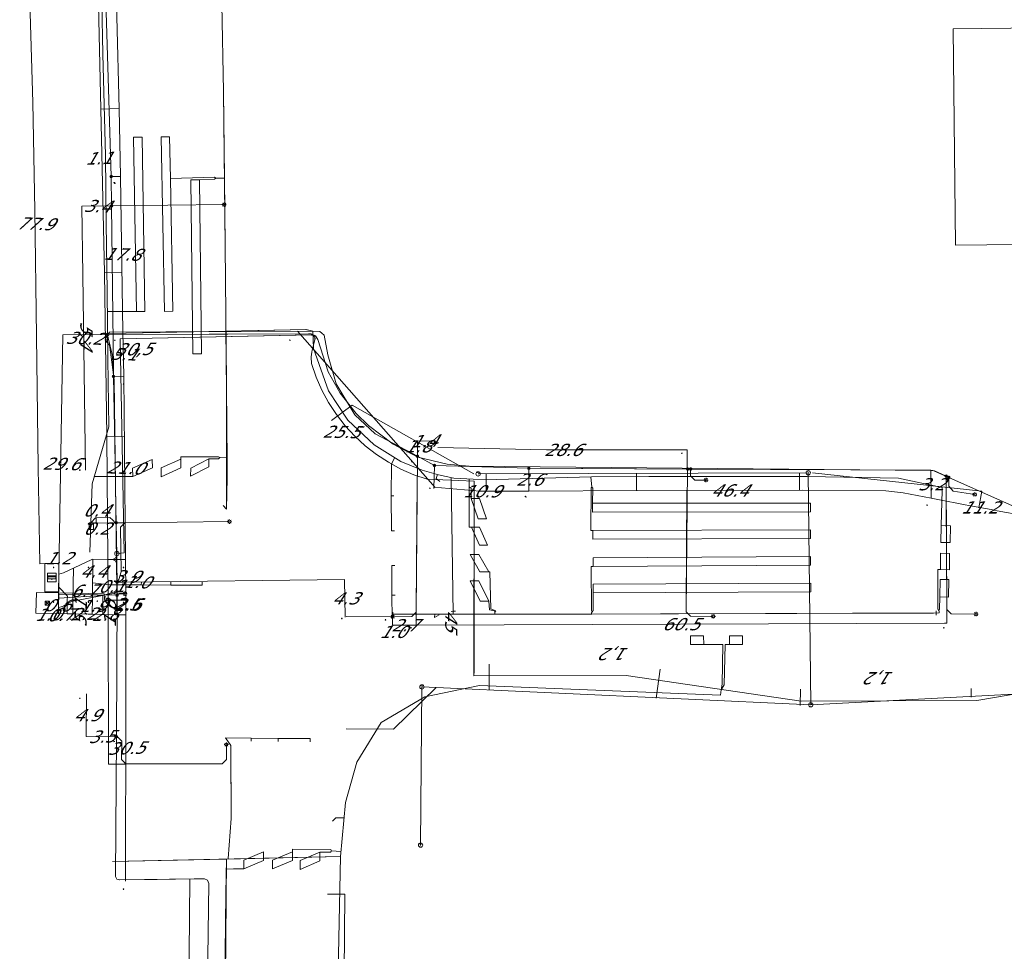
# Model space of a CAD drawing. Header units: metres. Extents: x 124576 to 133557, y 395865 to 402386.
# Tile 177 of 256: x 126364 to 126477, y 400393 to 400500. Entities that reach past the tile are written whole.
import ezdxf
from ezdxf.enums import TextEntityAlignment as Align

# ---------------------------------------------------------------- set-up
doc = ezdxf.new("R2010")
doc.units = ezdxf.units.M
doc.header["$MEASUREMENT"] = 0
for name, color, linetype, lineweight, true_color in [('LG_Datatransport_KPN_BV', 3, 'Continuous', 13, 0x00ff00), ('LG_Laag_Spanning', 7, 'Continuous', 13, 0x960000), ('LG_Laag_Spanning_Enexis_Netbeheer_BV', 7, 'Continuous', 13, 0x960000), ('LG_Laag_Spanning_Gemeente_Tilburg_Ruimtelijke_Uitvoering', 7, 'Continuous', 13, 0x960000), ('LG_Midden_Spanning', 7, 'Continuous', 13, 0xd20000), ('LG_Midden_Spanning_Enexis_Netbeheer_BV', 7, 'Continuous', 13, 0xd20000), ('LG_Riool_Vrij_Verval_Gemeente_Tilburg_Ruimtelijke_Uitvoering', 7, 'Continuous', 13, 0xca00a0)]:
    doc.layers.add(name, color=color, linetype=linetype, lineweight=lineweight, true_color=true_color)
for name, color, linetype, lineweight in [('LG_Datatransport_P_KPN_BV', 7, 'Continuous', 0), ('LG_Laag_Spanning_P_Enexis_Netbeheer_BV', 7, 'Continuous', 0), ('LG_Midden_Spanning_P_Enexis_Netbeheer_BV', 7, 'Continuous', 0), ('LG_overig_P_Gemeente_Tilburg_Ruimtelijke_Uitvoering', 7, 'Continuous', 0), ('LG_Riool_Vrij_Verval_P_Gemeente_Tilburg_Ruimtelijke_Uitvoering', 7, 'Continuous', 0), ('LG_Wees_Gemeente_Tilburg_Ruimtelijke_Uitvoering', 7, 'Continuous', 13), ('MV_Datatransport', 7, 'Continuous', 0), ('MV_Laag_Spanning', 7, 'Continuous', 0), ('MV_Laag_Spanning_lijn', 7, 'Continuous', 0), ('MV_Laag_Spanning_pijl', 7, 'Continuous', 0), ('MV_Midden_Spanning', 7, 'Continuous', 0), ('MV_Midden_Spanning_lijn', 7, 'Continuous', 0), ('MV_Midden_Spanning_pijl', 7, 'Continuous', 0)]:
    doc.layers.add(name, color=color, linetype=linetype, lineweight=lineweight)
doc.styles.add('Klic_Annotatie', font='verdanai.ttf', dxfattribs={"oblique": 20, "height": 1.4})

# ---------------------------------------------------------------- blocks, each defined once
blk = doc.blocks.new('Mof')
at = {"layer": 'LG_Laag_Spanning_P_Enexis_Netbeheer_BV'}
h = blk.add_hatch(color=256, dxfattribs=at)
edge = h.paths.add_edge_path()
edge.add_arc((0, 0), 2, 0, 360)
blk = doc.blocks.new('DeliveryPoint')
at = {"layer": 'LG_Laag_Spanning_P_Enexis_Netbeheer_BV', "flags": 128}
blk.add_lwpolyline([(-3.7, -2.5), (3.8, -2.5), (3.8, 2.5), (-3.7, 2.5), (-3.7, -2.5)], close=True, dxfattribs=at)
blk.add_lwpolyline([(-3.7, 2.5), (-3.7, 2.2), (0, 0), (3.8, 2.2)], dxfattribs=at)
blk = doc.blocks.new('Streetlight')
at = {"layer": 'LG_Laag_Spanning_P_Enexis_Netbeheer_BV'}
for p, q in [((-1.8, 1.8), (-1.1, 1.1)), ((0, 2.5), (0, 1.5)), ((1.8, 1.8), (1.1, 1.1)), ((-1.1, -1.1), (-1.8, -1.8)), ((0, -1.5), (0, -2.5)), ((1.1, -1.1), (1.8, -1.8))]:
    blk.add_line(p, q, dxfattribs=at)
at = {"layer": 'LG_Laag_Spanning_P_Enexis_Netbeheer_BV', "flags": 128}
for points in [[(-2.5, 0), (-1.5, 0)], [(1.5, 0), (2.5, 0)]]:
    blk.add_lwpolyline(points, dxfattribs=at)
at = {"layer": 'LG_Laag_Spanning_P_Enexis_Netbeheer_BV'}
blk.add_circle((0, 0), 1.5, dxfattribs=at)
blk = doc.blocks.new('Verdeelkast')
at = {"layer": 'LG_Laag_Spanning_P_Enexis_Netbeheer_BV'}
for p, q in [((-4, 0.8), (-4, 2.5)), ((-3, 0.8), (-3, 2.5)), ((-2, 0.8), (-2, 2.5)), ((-1, 0.8), (-1, 2.5)), ((0, 0.8), (0, 2.5)), ((1, 0.8), (1, 2.5)), ((2, 0.8), (2, 2.5)), ((3, 0.8), (3, 2.5)), ((4.1, 0.8), (4.1, 2.5)), ((0, -2.5), (0, -1.5))]:
    blk.add_line(p, q, dxfattribs=at)
at = {"layer": 'LG_Laag_Spanning_P_Enexis_Netbeheer_BV', "flags": 128}
for points in [[(-5, -5), (5, -5), (5, 5), (-5, 5), (-5, -5)], [(-4.5, -1.5), (4.5, -1.5), (4.5, 0.8), (-4.5, 0.8), (-4.5, -1.5)]]:
    blk.add_lwpolyline(points, close=True, dxfattribs=at)
blk = doc.blocks.new('m_pijl')
at = {"layer": 'MV_Laag_Spanning_pijl'}
blk.add_hatch(color=7, dxfattribs=at).paths.add_polyline_path([(-1, -0.3), (-1, 0), (-1, 0.3), (0, 0)])
at = {"layer": 'MV_Laag_Spanning_pijl', "flags": 128}
blk.add_lwpolyline([(-1, 0), (-1, 0.3), (0, 0), (-1, -0.3), (-1, 0)], close=True, dxfattribs=at)
blk = doc.blocks.new('m_pijl_1')
at = {"layer": 'MV_Midden_Spanning_pijl'}
blk.add_hatch(color=7, dxfattribs=at).paths.add_polyline_path([(-1, -0.3), (-1, 0), (-1, 0.3), (0, 0)])
at = {"layer": 'MV_Midden_Spanning_pijl', "flags": 128}
blk.add_lwpolyline([(-1, 0), (-1, 0.3), (0, 0), (-1, -0.3), (-1, 0)], close=True, dxfattribs=at)
blk = doc.blocks.new('Netstation')
at = {"layer": 'LG_Laag_Spanning_P_Enexis_Netbeheer_BV'}
for p, q in [((-2.5, 2.3), (2.5, -2.3)), ((2.5, 2.3), (-2.5, -2.3))]:
    blk.add_line(p, q, dxfattribs=at)
at = {"layer": 'LG_Laag_Spanning_P_Enexis_Netbeheer_BV', "flags": 128}
blk.add_lwpolyline([(-2.5, -2.3), (2.5, -2.3), (2.5, 2.3), (-2.5, 2.3), (-2.5, -2.3)], close=True, dxfattribs=at)
blk = doc.blocks.new('Netstation_1')
at = {"layer": 'LG_Midden_Spanning_P_Enexis_Netbeheer_BV'}
for p, q in [((-2.5, 2.3), (2.5, -2.3)), ((2.5, 2.3), (-2.5, -2.3))]:
    blk.add_line(p, q, dxfattribs=at)
at = {"layer": 'LG_Midden_Spanning_P_Enexis_Netbeheer_BV', "flags": 128}
blk.add_lwpolyline([(-2.5, -2.3), (2.5, -2.3), (2.5, 2.3), (-2.5, 2.3), (-2.5, -2.3)], close=True, dxfattribs=at)
blk = doc.blocks.new('Onbekend_2')
at = {"layer": 'LG_Riool_Vrij_Verval_P_Gemeente_Tilburg_Ruimtelijke_Uitvoering'}
blk.add_hatch(color=256, dxfattribs=at).paths.add_polyline_path([(-0.3, -1.1, -0.262633), (0.2, 0.2), (0.6, 0.5, 0.379827), (0.7, 1.3), (0.7, 1.3, 0.228508), (0, 1.5), (0, 1.5, 0.459053), (-0.8, 0.8), (-1.3, 0.9, -0.414214), (-0.1, 2, -0.243799), (1.1, 1.5, -0.379827), (0.9, 0.1), (0.5, -0.2, 0.262633), (0.2, -1.1), (-0.2, -1.1)])
blk.add_circle((0, 0), 2.5, dxfattribs=at)
at = {"layer": 'LG_Riool_Vrij_Verval_P_Gemeente_Tilburg_Ruimtelijke_Uitvoering', "extrusion": (0, 0, -1)}
blk.add_solid([(0.3, -2.1), (-0.2, -2.1), (0.3, -1.5), (-0.2, -1.5)], dxfattribs=at)
blk = doc.blocks.new('Onbekend_1')
at = {"layer": 'LG_overig_P_Gemeente_Tilburg_Ruimtelijke_Uitvoering'}
blk.add_hatch(color=256, dxfattribs=at).paths.add_polyline_path([(-0.3, -1.1, -0.262633), (0.2, 0.2), (0.6, 0.5, 0.379827), (0.7, 1.3), (0.7, 1.3, 0.228508), (0, 1.5), (0, 1.5, 0.459053), (-0.8, 0.8), (-1.3, 0.9, -0.414214), (-0.1, 2, -0.243799), (1.1, 1.5, -0.379827), (0.9, 0.1), (0.5, -0.2, 0.262633), (0.2, -1.1), (-0.2, -1.1)])
blk.add_circle((0, 0), 2.5, dxfattribs=at)
at = {"layer": 'LG_overig_P_Gemeente_Tilburg_Ruimtelijke_Uitvoering', "extrusion": (0, 0, -1)}
blk.add_solid([(0.3, -2.1), (-0.2, -2.1), (0.3, -1.5), (-0.2, -1.5)], dxfattribs=at)
blk = doc.blocks.new('Onbekend_3')
at = {"layer": 'LG_Datatransport_P_KPN_BV'}
blk.add_hatch(color=256, dxfattribs=at).paths.add_polyline_path([(-0.3, -1.1, -0.262633), (0.2, 0.2), (0.6, 0.5, 0.379827), (0.7, 1.3), (0.7, 1.3, 0.228508), (0, 1.5), (0, 1.5, 0.459053), (-0.8, 0.8), (-1.3, 0.9, -0.414214), (-0.1, 2, -0.243799), (1.1, 1.5, -0.379827), (0.9, 0.1), (0.5, -0.2, 0.262633), (0.2, -1.1), (-0.2, -1.1)])
blk.add_circle((0, 0), 2.5, dxfattribs=at)
at = {"layer": 'LG_Datatransport_P_KPN_BV', "extrusion": (0, 0, -1)}
blk.add_solid([(0.3, -2.1), (-0.2, -2.1), (0.3, -1.5), (-0.2, -1.5)], dxfattribs=at)

msp = doc.modelspace()

# ---------------------------------------------------------------- linework, layer by layer
at = {"layer": 'LG_Datatransport_KPN_BV'}
for p, q in [((126375.61, 400463.12), (126397.6, 400463.55)), ((126416.13, 400446.8), (126416.14, 400424.8))]:
    msp.add_line(p, q, dxfattribs=at)
at = {"layer": 'LG_Datatransport_KPN_BV', "flags": 128}
msp.add_lwpolyline([(126489.21, 400424.31), (126473.7, 400421.69), (126453.57, 400421.62), (126433.56, 400424.55), (126416.09, 400424.5), (126416.13, 400446.8), (126410.78, 400447.03), (126409.24, 400447.55), (126407.75, 400448.2), (126406.32, 400448.97), (126404.95, 400449.86), (126403.67, 400450.86), (126402.47, 400451.96), (126401.37, 400453.16), (126400.37, 400454.44), (126399.48, 400455.81), (126398.71, 400457.24), (126398.07, 400458.73), (126397.54, 400460.28), (126397.51, 400460.53), (126397.49, 400460.79), (126397.49, 400461.05), (126397.51, 400461.31), (126397.55, 400461.57), (126397.61, 400461.82), (126397.91, 400463.01), (126397.92, 400463.04), (126397.92, 400463.08), (126397.93, 400463.11), (126397.93, 400463.15), (126397.92, 400463.18), (126397.91, 400463.22), (126397.9, 400463.25), (126397.89, 400463.29), (126397.88, 400463.32), (126397.86, 400463.35), (126397.84, 400463.38), (126397.82, 400463.41), (126397.79, 400463.44), (126397.76, 400463.46), (126397.73, 400463.48), (126397.7, 400463.5), (126397.67, 400463.51), (126397.63, 400463.53), (126397.6, 400463.54), (126397.56, 400463.54), (126397.53, 400463.55), (126397.49, 400463.55), (126375.61, 400463.12), (126376.08, 400438.6), (126375.24, 400438.51)], dxfattribs=at)
at = {"layer": 'LG_Laag_Spanning', "flags": 128}
for points in [[(126368.6, 400434.15), (126368.6, 400434.15), (126368.6, 400434.15), (126368.6, 400434.15), (126368.6, 400434.15), (126368.6, 400434.15), (126368.6, 400434.15), (126368.6, 400434.15), (126368.6, 400434.15), (126368.6, 400434.15), (126368.6, 400434.15), (126368.6, 400434.16), (126368.6, 400437.36), (126368.6, 400437.36), (126368.6, 400437.36), (126368.6, 400437.36), (126368.6, 400437.36), (126368.6, 400437.36), (126368.6, 400437.36), (126368.6, 400437.36), (126368.6, 400437.36), (126368.6, 400437.37), (126368.6, 400437.37), (126368.6, 400437.37), (126368.6, 400437.37), (126366.99, 400437.37), (126366.99, 400437.37), (126366.99, 400437.37), (126366.99, 400437.37), (126366.99, 400437.36), (126366.99, 400437.36), (126366.99, 400437.36), (126366.99, 400437.36), (126366.99, 400437.36), (126366.99, 400437.36), (126366.99, 400437.36), (126366.99, 400437.36), (126366.99, 400437.36), (126366.99, 400434.16), (126366.99, 400434.15), (126366.99, 400434.15), (126366.99, 400434.15), (126366.99, 400434.15), (126366.99, 400434.15), (126366.99, 400434.15), (126366.99, 400434.15), (126366.99, 400434.15), (126366.99, 400434.15), (126366.99, 400434.15), (126366.99, 400434.15), (126366.99, 400434.15), (126368.6, 400434.15), (126368.6, 400434.15)], [(126368.54, 400431.64), (126368.54, 400431.64), (126368.54, 400431.64), (126368.54, 400431.64), (126368.54, 400431.64), (126368.54, 400431.64), (126368.54, 400431.64), (126368.54, 400431.64), (126368.54, 400431.64), (126368.54, 400431.64), (126368.54, 400431.65), (126368.54, 400431.65), (126368.56, 400432.35), (126368.58, 400434), (126368.58, 400434), (126368.58, 400434), (126368.58, 400434), (126368.58, 400434), (126368.58, 400434), (126368.58, 400434.01), (126368.58, 400434.01), (126368.58, 400434.01), (126368.58, 400434.01), (126368.58, 400434.01), (126368.58, 400434.01), (126368.57, 400434.01), (126366.03, 400434.06), (126366.03, 400434.06), (126366.02, 400434.06), (126366.02, 400434.06), (126366.02, 400434.06), (126366.02, 400434.06), (126366.02, 400434.06), (126366.02, 400434.06), (126366.02, 400434.06), (126366.02, 400434.06), (126366.02, 400434.06), (126366.02, 400434.06), (126366.02, 400434.05), (126365.97, 400431.7), (126365.97, 400431.7), (126365.97, 400431.7), (126365.97, 400431.7), (126365.97, 400431.7), (126365.97, 400431.7), (126365.97, 400431.7), (126365.97, 400431.7), (126365.97, 400431.69), (126365.98, 400431.69), (126365.98, 400431.69), (126365.98, 400431.69), (126365.98, 400431.69), (126368.53, 400431.64), (126368.54, 400431.64)]]:
    msp.add_lwpolyline(points, dxfattribs=at)
at = {"layer": 'LG_Laag_Spanning_Enexis_Netbeheer_BV'}
for p, q in [((126374.63, 400478.33), (126387.52, 400478.48)), ((126396.97, 400463.98), (126374.42, 400463.89)), ((126374.85, 400458.8), (126375.04, 400448.94)), ((126375.04, 400448.94), (126375.13, 400443.79)), ((126422.41, 400448.28), (126411.6, 400448.61)), ((126409.63, 400446.87), (126409.51, 400432.12)), ((126440.51, 400445.74), (126440.42, 400432.44)), ((126470.26, 400432.6), (126470.2, 400444.53)), ((126375.24, 400437.33), (126375.23, 400438.34)), ((126376.12, 400414.45), (126385.42, 400414.43)), ((126384.09, 400401.25), (126375.58, 400401.14))]:
    msp.add_line(p, q, dxfattribs=at)
at = {"layer": 'LG_Laag_Spanning_Enexis_Netbeheer_BV', "flags": 128}
for points in [[(126367.76, 400640.58), (126367.28, 400640.55), (126366.63, 400639.81), (126367.65, 400625.21), (126369.79, 400594.47), (126369.88, 400593.08), (126370.12, 400588.57), (126370.22, 400586.79), (126371.49, 400563.41), (126371.56, 400562.01), (126371.98, 400551.36), (126372.52, 400537.78), (126372.58, 400536.38), (126373.36, 400517.57), (126373.45, 400515.52), (126373.81, 400506.98), (126373.86, 400505.58), (126374.59, 400481.7)], [(126374.59, 400481.7), (126373.86, 400505.58), (126373.81, 400506.98), (126373.45, 400515.52), (126373.36, 400517.57), (126372.58, 400536.38), (126372.52, 400537.78), (126371.98, 400551.36), (126371.56, 400562.01)], [(126374.59, 400481.7), (126373.86, 400505.58), (126373.81, 400506.98), (126373.45, 400515.52), (126373.36, 400517.57), (126372.58, 400536.38), (126372.52, 400537.78), (126371.98, 400551.36), (126371.56, 400562.01)], [(126374.59, 400481.7), (126374.63, 400478.33), (126374.85, 400459.6), (126374.85, 400459.15), (126374.85, 400458.8), (126375.04, 400448.94), (126375.13, 400443.79), (126375.16, 400442.04), (126375.23, 400438.34), (126375.24, 400437.33), (126375.26, 400435.23), (126375.26, 400434.43), (126375.15, 400434.11), (126374.85, 400433.94), (126373.82, 400433.74), (126370.21, 400433.07), (126370.04, 400433.02), (126369.88, 400432.95), (126369.55, 400432.75)], [(126374.59, 400481.7), (126374.63, 400478.33), (126374.85, 400459.6), (126374.85, 400459.15), (126374.85, 400458.8)], [(126374.59, 400481.7), (126374.63, 400478.33), (126374.85, 400459.6)], [(126422.41, 400448.28), (126411.6, 400448.61), (126409.65, 400449.66), (126404.8, 400452.24), (126402.5, 400454.39), (126400.35, 400457.94), (126399.39, 400461.26), (126398.96, 400463.54), (126398.72, 400463.75), (126398.48, 400463.95), (126396.97, 400463.98), (126374.42, 400463.89), (126374.38, 400463.89), (126374.27, 400463.72), (126374.15, 400463.56), (126374.26, 400463.24), (126374.69, 400461.3), (126374.8, 400460.05), (126374.85, 400459.6), (126374.85, 400459.15), (126374.85, 400458.8), (126375.04, 400448.94), (126375.13, 400443.79), (126375.16, 400442.04), (126375.23, 400438.34), (126375.24, 400437.33), (126375.26, 400435.23), (126375.26, 400434.43), (126375.15, 400434.11), (126374.85, 400433.94), (126373.82, 400433.74), (126370.21, 400433.07), (126370.04, 400433.02), (126369.88, 400432.95), (126369.55, 400432.75), (126369.17, 400432.52), (126369.03, 400432.45), (126368.87, 400432.4), (126368.71, 400432.37), (126368.55, 400432.35)], [(126411.6, 400448.61), (126409.65, 400449.66), (126404.8, 400452.24), (126402.5, 400454.39), (126400.35, 400457.94), (126399.39, 400461.26), (126398.96, 400463.54), (126398.72, 400463.75), (126398.48, 400463.95), (126396.97, 400463.98), (126374.42, 400463.89), (126374.38, 400463.89), (126374.27, 400463.72), (126374.15, 400463.56), (126374.26, 400463.24), (126374.69, 400461.3), (126374.8, 400460.05), (126374.85, 400459.6), (126374.85, 400459.15), (126374.85, 400458.8)], [(126374.42, 400463.89), (126374.38, 400463.89), (126374.27, 400463.72), (126374.15, 400463.56), (126374.26, 400463.24), (126374.69, 400461.3), (126374.8, 400460.05), (126374.85, 400459.6)], [(126374.42, 400463.89), (126387.2, 400463.94), (126396.97, 400463.98)], [(126374.42, 400463.89), (126387.2, 400463.94), (126396.97, 400463.98)], [(126374.42, 400463.89), (126387.2, 400463.94), (126396.97, 400463.98)], [(126411.6, 400448.61), (126409.65, 400449.66), (126404.8, 400452.24), (126402.5, 400454.39), (126400.35, 400457.94), (126399.39, 400461.26), (126398.96, 400463.54), (126398.72, 400463.75), (126398.48, 400463.95), (126396.97, 400463.98)], [(126374.85, 400459.6), (126374.85, 400459.15), (126374.85, 400458.8)], [(126368.6, 400436.17), (126369.12, 400436.32), (126372.28, 400437.81), (126372.38, 400437.85), (126372.5, 400437.86), (126374.72, 400437.83), (126375.08, 400437.97), (126375.23, 400438.34), (126375.16, 400442.04), (126375.13, 400443.79), (126375.04, 400448.94), (126374.85, 400458.8)], [(126409.65, 400449.66), (126409.51, 400431.79), (126409.01, 400431.29), (126406.81, 400431.28)], [(126515.7, 400443.37), (126514.25, 400443.36), (126502.51, 400443.27), (126502.05, 400443.27), (126500.94, 400443.26), (126500.83, 400443.24), (126500.73, 400443.22), (126500.1, 400442.92), (126479.51, 400443.21), (126470.49, 400447.24), (126470.19, 400447.38), (126470.12, 400447.41), (126468.85, 400447.98), (126468.64, 400448.02), (126468.44, 400448.06), (126440.93, 400448.2), (126440.58, 400448.2), (126440.53, 400448.2), (126422.41, 400448.28), (126440.93, 400448.2), (126440.58, 400448.2), (126440.53, 400448.2), (126422.41, 400448.28)], [(126479.51, 400443.21), (126470.49, 400447.24), (126470.19, 400447.38), (126470.12, 400447.41), (126468.85, 400447.98), (126468.64, 400448.02), (126468.44, 400448.06), (126440.93, 400448.2), (126440.58, 400448.2), (126440.53, 400448.2), (126422.41, 400448.28)], [(126440.58, 400448.2), (126440.42, 400431.84), (126440.91, 400431.34), (126443.51, 400431.32)], [(126440.93, 400448.2), (126440.93, 400447.4), (126441.43, 400446.91), (126442.69, 400446.94)], [(126470.19, 400447.38), (126470.27, 400432.1), (126470.77, 400431.6), (126473.61, 400431.58)], [(126470.49, 400447.24), (126470.49, 400446.22), (126470.98, 400445.65), (126473.46, 400445.28)], [(126375.13, 400443.79), (126375.16, 400442.04), (126375.23, 400438.34)], [(126375.16, 400442.04), (126375.06, 400442.04), (126374.76, 400442.33), (126374.45, 400442.63), (126372.8, 400442.6), (126372.3, 400442.09), (126372.3, 400441.64)], [(126375.26, 400435.23), (126375.46, 400435.53), (126375.73, 400436.44), (126375.67, 400441.54), (126376.17, 400442.04), (126388.13, 400442.18)], [(126368.6, 400436.17), (126369.12, 400436.32), (126372.28, 400437.81), (126372.38, 400437.85), (126372.5, 400437.86), (126374.72, 400437.83), (126374.75, 400437.83), (126375.1, 400437.68), (126375.24, 400437.33), (126375.26, 400435.23), (126375.26, 400434.43), (126375.26, 400433.74), (126375.26, 400433.6), (126375.18, 400417.54), (126375.1, 400401.54), (126375.23, 400401.24), (126375.53, 400401.14), (126375.58, 400401.14), (126384.09, 400401.25), (126385.26, 400401.25), (126385.61, 400401.1), (126385.75, 400400.74), (126385.53, 400383.85)], [(126368.6, 400436.17), (126369.12, 400436.32), (126372.28, 400437.81), (126372.38, 400437.85), (126372.5, 400437.86), (126374.72, 400437.83)], [(126375.23, 400438.34), (126375.08, 400437.97), (126374.72, 400437.83)], [(126374.72, 400437.83), (126374.75, 400437.83), (126375.1, 400437.68), (126375.24, 400437.33)], [(126375.24, 400437.33), (126375.26, 400435.23), (126375.26, 400434.43)], [(126368.6, 400434.65), (126369.57, 400433.65), (126369.56, 400433.18), (126369.55, 400432.75)], [(126368.6, 400434.65), (126369.57, 400433.65), (126369.56, 400433.18), (126369.55, 400432.75)], [(126375.26, 400434.43), (126375.15, 400434.11), (126374.85, 400433.94), (126373.82, 400433.74), (126370.21, 400433.07), (126370.04, 400433.02), (126369.88, 400432.95), (126369.55, 400432.75)], [(126375.58, 400401.14), (126375.53, 400401.14), (126375.23, 400401.24), (126375.1, 400401.54), (126375.18, 400417.54), (126375.26, 400433.6), (126375.26, 400433.74), (126375.26, 400434.43)], [(126375.26, 400433.74), (126375.59, 400433.91), (126376.16, 400433.91)], [(126369.55, 400432.75), (126369.17, 400432.52), (126369.03, 400432.45), (126368.87, 400432.4), (126368.71, 400432.37), (126368.55, 400432.35)], [(126369.55, 400432.75), (126369.17, 400432.52), (126369.03, 400432.45), (126368.87, 400432.4), (126368.71, 400432.37), (126368.55, 400432.35)], [(126375.18, 400417.54), (126375.3, 400417.54), (126375.8, 400417.03), (126375.78, 400414.93), (126376.28, 400414.43), (126387.28, 400414.43), (126387.78, 400414.93), (126387.78, 400416.63)], [(126375.58, 400401.14), (126379.84, 400401.2), (126384.09, 400401.25)], [(126375.58, 400401.14), (126379.84, 400401.2), (126384.09, 400401.25)], [(126382, 400271.94), (126382.41, 400278.92), (126382.85, 400287.4), (126383.77, 400304.74), (126383.86, 400315.19), (126383.96, 400317.77), (126384.54, 400332.12), (126384.97, 400349.86), (126385.2, 400359.42), (126385.53, 400383.85), (126385.75, 400400.74), (126385.61, 400401.1), (126385.26, 400401.25), (126384.09, 400401.25)]]:
    msp.add_lwpolyline(points, dxfattribs=at)
at = {"layer": 'LG_Laag_Spanning_Gemeente_Tilburg_Ruimtelijke_Uitvoering'}
for p, q in [((126386.56, 400481.51), (126386.41, 400481.63)), ((126386.41, 400481.39), (126386.56, 400481.51)), ((126386.56, 400481.51), (126387.55, 400481.49)), ((126375.57, 400466.25), (126374.15, 400466.23)), ((126387.79, 400458.12), (126387.8, 400443.61)), ((126387.04, 400449.5), (126387.84, 400449.56)), ((126407.06, 400449.5), (126406.67, 400448.81)), ((126375.72, 400447.33), (126372.66, 400447.35)), ((126413.74, 400431.59), (126413.51, 400447.21)), ((126413.51, 400447.21), (126413.74, 400431.59)), ((126415.59, 400447.06), (126415.59, 400446.14)), ((126429.63, 400446.12), (126429.51, 400447.29)), ((126415.59, 400446.14), (126415.79, 400445.99)), ((126415.59, 400446.14), (126415.59, 400445.99)), ((126429.53, 400446.03), (126429.63, 400446.12)), ((126429.63, 400446.12), (126429.74, 400446.02)), ((126387.81, 400443.6), (126387.42, 400444.01)), ((126374.42, 400434.93), (126372.46, 400435.17)), ((126469.32, 400432), (126469.23, 400432.15)), ((126469.42, 400432.14), (126469.32, 400432)), ((126406.75, 400431.09), (126406.84, 400431.57)), ((126406.84, 400431.82), (126406.84, 400431.57)), ((126406.84, 400431.57), (126406.84, 400431.32)), ((126413.51, 400431.89), (126413.76, 400431.9)), ((126413.76, 400431.9), (126414.01, 400431.9)), ((126418.43, 400431.95), (126418.53, 400431.82)), ((126418.53, 400431.82), (126418.61, 400431.95)), ((126418.53, 400431.82), (126418.53, 400431.6)), ((126429.58, 400431.74), (126429.57, 400431.57)), ((126429.67, 400431.86), (126429.77, 400432)), ((126469.03, 400431.96), (126469.03, 400431.71)), ((126469.03, 400431.71), (126469.03, 400431.46)), ((126469.38, 400431.96), (126469.32, 400432)), ((126440.91, 400428.09), (126440.91, 400429.1)), ((126442.41, 400429.09), (126440.91, 400429.1)), ((126442.44, 400428.09), (126442.41, 400429.09)), ((126446.88, 400429.11), (126445.38, 400429.1)), ((126445.38, 400428.09), (126445.38, 400429.1)), ((126446.87, 400428.09), (126446.88, 400429.11)), ((126442.44, 400428.09), (126440.91, 400428.09)), ((126446.87, 400428.09), (126445.38, 400428.09)), ((126444.77, 400423.47), (126444.44, 400422.92)), ((126387.66, 400417.4), (126388.3, 400416.55)), ((126401.26, 400408.24), (126400.31, 400408.26)), ((126399.81, 400404.48), (126400.9, 400404.38)), ((126400.85, 400403.84), (126374.72, 400403.23)), ((126387.74, 400402.38), (126388.61, 400402.41))]:
    msp.add_line(p, q, dxfattribs=at)
at = {"layer": 'LG_Laag_Spanning_Gemeente_Tilburg_Ruimtelijke_Uitvoering', "flags": 128}
for points in [[(126372.16, 400438.69), (126372.41, 400446.49), (126374.33, 400453.04), (126374.22, 400460.8), (126374.12, 400468.56), (126374.02, 400476.32), (126373.92, 400484.07), (126373.65, 400495.74), (126373.39, 400507.41), (126373.34, 400515.8), (126372.98, 400523.76), (126372.26, 400539.68), (126371.89, 400547.64), (126371.61, 400555.79), (126371.34, 400563.95)], [(126385.94, 400501.39), (126387.26, 400501.44), (126387.44, 400491.44), (126387.55, 400481.58), (126387.71, 400465.92), (126387.72, 400464.23), (126387.82, 400453.66), (126387.85, 400448.69), (126387.88, 400447.17), (126387.81, 400443.6)], [(126387.26, 400501.44), (126387.44, 400491.44), (126387.63, 400473.75), (126387.79, 400458.12)], [(126386.41, 400481.63), (126381.37, 400481.48), (126381.28, 400486.26), (126380.33, 400486.24), (126380.71, 400466.24), (126381.65, 400466.26), (126381.37, 400481.48)], [(126375.49, 400466.25), (126377.48, 400466.25), (126377.16, 400486.2), (126378.12, 400486.19), (126378.44, 400466.25), (126377.48, 400466.25)], [(126386.41, 400481.39), (126384.69, 400481.31), (126384.91, 400461.39), (126383.92, 400461.38), (126383.69, 400481.3), (126384.69, 400481.31)], [(126374.34, 400463.71), (126387.96, 400463.99), (126396.93, 400464.16)], [(126374.34, 400463.71), (126387.69, 400464), (126396.93, 400464.16)], [(126469.72, 400445.71), (126469.73, 400446.09), (126464.73, 400447.16), (126454.28, 400447.34), (126436.15, 400447.35), (126429.57, 400447.29), (126418.71, 400446.98), (126416.05, 400447.04), (126413.82, 400447.14), (126412.05, 400447.54), (126410.19, 400448.07), (126407.76, 400449.06), (126404.71, 400450.96), (126401.67, 400453.8), (126399.47, 400457.14), (126397.76, 400462.02), (126397.68, 400464), (126396.89, 400464.17)], [(126469.72, 400445.75), (126469.73, 400446.09), (126464.73, 400447.16), (126454.28, 400447.34), (126436.15, 400447.35), (126429.57, 400447.29), (126418.71, 400446.98), (126416.05, 400447.04), (126413.82, 400447.14), (126412.05, 400447.54), (126410.19, 400448.07), (126407.76, 400449.06), (126404.71, 400450.96), (126401.67, 400453.8), (126399.47, 400457.14), (126397.76, 400462.02), (126397.68, 400464), (126396.93, 400464.16)], [(126375.72, 400447.33), (126377.05, 400447.33), (126377.02, 400448.3), (126379.28, 400449.29), (126379.32, 400448.32), (126377.05, 400447.33)], [(126386.89, 400449.58), (126382.56, 400449.58), (126382.56, 400449.33), (126380.3, 400448.32), (126380.3, 400447.32), (126382.55, 400448.33), (126382.56, 400449.33)], [(126386.89, 400449.38), (126385.77, 400449.36), (126385.77, 400448.43), (126383.68, 400447.38), (126383.69, 400448.29), (126385.77, 400449.36)], [(126386.89, 400449.38), (126387.04, 400449.5), (126386.89, 400449.58)], [(126406.67, 400448.81), (126406.66, 400445.14), (126406.96, 400445.14)], [(126412.22, 400446.75), (126411.81, 400447.13), (126411.93, 400447.57)], [(126415.59, 400445.99), (126415.58, 400441.52), (126415.84, 400441.52), (126416.75, 400439.47), (126417.66, 400439.47), (126416.75, 400441.52), (126415.84, 400441.52)], [(126415.79, 400445.99), (126415.8, 400444.81), (126416.74, 400444.81), (126417.56, 400442.51), (126416.62, 400442.51), (126415.8, 400444.81)], [(126429.53, 400446.03), (126429.5, 400441.17), (126429.72, 400441.17), (126429.72, 400440.17), (126454.65, 400440.24), (126454.64, 400441.24), (126429.72, 400441.17)], [(126429.74, 400446.02), (126429.7, 400444.27), (126454.64, 400444.28), (126454.64, 400443.28), (126429.7, 400443.27), (126429.7, 400444.27)], [(126469.72, 400445.75), (126469.61, 400441.72), (126470.67, 400441.7), (126470.64, 400439.78), (126469.58, 400439.8), (126469.61, 400441.72)], [(126406.66, 400445.14), (126406.68, 400441.1), (126407.02, 400441.1)], [(126418.61, 400431.95), (126418.05, 400432.17), (126417.93, 400436.42), (126417.81, 400436.42), (126416.7, 400438.42), (126415.7, 400438.42), (126416.81, 400436.41), (126417.81, 400436.42)], [(126429.58, 400432.01), (126429.53, 400437.04), (126429.76, 400437.03), (126429.76, 400438.03), (126454.67, 400438.19), (126454.67, 400437.19), (126429.76, 400437.03)], [(126469.23, 400432.15), (126469.25, 400436.7), (126469.52, 400436.68), (126469.55, 400438.56), (126470.58, 400438.54), (126470.55, 400436.66), (126469.52, 400436.68)], [(126406.72, 400433.76), (126406.71, 400437.15), (126407.06, 400437.16)], [(126469.42, 400432.14), (126469.46, 400433.55), (126470.47, 400433.53), (126470.51, 400435.53), (126469.5, 400435.55), (126469.46, 400433.55)], [(126374.52, 400434.93), (126378.04, 400434.92), (126378.05, 400435.25)], [(126378.04, 400434.92), (126381.42, 400434.91), (126381.42, 400435.26)], [(126381.42, 400434.91), (126384.99, 400434.89), (126384.99, 400435.24)], [(126418.43, 400431.95), (126417.89, 400432.08), (126417.83, 400433.07), (126416.83, 400433.06), (126415.69, 400435.38), (126416.69, 400435.38), (126417.83, 400433.07)], [(126429.77, 400432), (126429.77, 400434), (126454.68, 400434.14), (126454.68, 400435.14), (126429.77, 400435), (126429.77, 400434)], [(126406.75, 400431.09), (126406.72, 400433.76), (126407.11, 400433.77)], [(126468.74, 400431.7), (126437.48, 400431.6), (126423.52, 400431.58), (126413.74, 400431.59), (126406.83, 400431.56)], [(126429.63, 400431.56), (126418.31, 400431.59), (126411.63, 400431.57), (126406.83, 400431.56)], [(126411.63, 400431.58), (126411.61, 400431.21), (126412.14, 400431.48)], [(126429.58, 400431.74), (126429.67, 400431.86), (126429.58, 400432.01)], [(126429.63, 400431.57), (126469.38, 400431.71), (126469.38, 400431.96)], [(126442.44, 400428.09), (126444.6, 400428.12), (126444.53, 400423.54)], [(126445.38, 400428.09), (126444.89, 400428.11), (126444.77, 400423.47)], [(126391.16, 400232.68), (126392.11, 400232.6), (126393.15, 400252.32), (126394.2, 400272.04), (126396.34, 400290.79), (126398.48, 400309.54), (126399.04, 400321.74), (126399.59, 400333.94), (126400.14, 400358.42), (126400.52, 400388.81), (126400.85, 400403.84), (126401.41, 400410.01), (126402.71, 400414.62), (126405.5, 400419.17), (126410.5, 400422.11), (126416.77, 400423.41), (126444.35, 400422.28), (126444.44, 400422.92), (126444.53, 400423.54)], [(126387.66, 400417.4), (126390.61, 400417.37), (126390.6, 400417.02)], [(126387.99, 400403.59), (126388.31, 400408.16), (126388.29, 400416.09), (126388.3, 400416.55)], [(126387.99, 400403.59), (126388.31, 400408.16), (126388.3, 400416.55)], [(126390.61, 400417.37), (126393.71, 400417.35), (126393.71, 400416.99)], [(126393.71, 400417.35), (126397.38, 400417.32), (126397.38, 400416.96)], [(126400.31, 400408.26), (126400.1, 400408.07), (126399.94, 400407.86)], [(126388.61, 400402.41), (126389.76, 400402.41), (126389.77, 400403.41), (126392.04, 400404.37), (126392.04, 400403.37), (126389.76, 400402.41)], [(126399.72, 400404.61), (126395.34, 400404.65), (126395.34, 400404.35), (126393.06, 400403.39), (126393.06, 400402.39), (126395.33, 400403.35), (126395.34, 400404.35)], [(126399.71, 400404.31), (126398.49, 400404.32), (126398.49, 400403.32), (126396.24, 400402.35), (126396.24, 400403.35), (126398.49, 400404.32)], [(126399.71, 400404.31), (126399.81, 400404.48), (126399.72, 400404.61)], [(126374.72, 400403.23), (126387.75, 400403.53), (126400.85, 400403.84)], [(126385.7, 400305.76), (126385.89, 400311.73), (126386.27, 400322.32), (126386.59, 400334.45), (126386.68, 400340.64), (126386.83, 400350.21), (126387.18, 400365.69), (126387.4, 400378.33), (126387.63, 400385.3), (126387.56, 400385.9), (126387.71, 400399.54), (126387.79, 400403.54)], [(126385.7, 400305.76), (126386.43, 400328.38), (126386.64, 400337.54), (126386.75, 400345.42), (126387.01, 400357.95), (126387.4, 400378.33), (126387.63, 400385.3), (126387.79, 400403.54)]]:
    msp.add_lwpolyline(points, dxfattribs=at)
at = {"layer": 'LG_Midden_Spanning', "flags": 128}
msp.add_lwpolyline([(126368.54, 400431.64), (126368.54, 400431.64), (126368.54, 400431.64), (126368.54, 400431.64), (126368.54, 400431.64), (126368.54, 400431.64), (126368.54, 400431.64), (126368.54, 400431.64), (126368.54, 400431.64), (126368.54, 400431.64), (126368.54, 400431.65), (126368.54, 400431.65), (126368.57, 400433.41), (126368.58, 400434), (126368.58, 400434), (126368.58, 400434), (126368.58, 400434), (126368.58, 400434), (126368.58, 400434), (126368.58, 400434.01), (126368.58, 400434.01), (126368.58, 400434.01), (126368.58, 400434.01), (126368.58, 400434.01), (126368.58, 400434.01), (126368.57, 400434.01), (126366.03, 400434.06), (126366.03, 400434.06), (126366.02, 400434.06), (126366.02, 400434.06), (126366.02, 400434.06), (126366.02, 400434.06), (126366.02, 400434.06), (126366.02, 400434.06), (126366.02, 400434.06), (126366.02, 400434.06), (126366.02, 400434.06), (126366.02, 400434.06), (126366.02, 400434.05), (126365.97, 400431.7), (126365.97, 400431.7), (126365.97, 400431.7), (126365.97, 400431.7), (126365.97, 400431.7), (126365.97, 400431.7), (126365.97, 400431.7), (126365.97, 400431.7), (126365.97, 400431.69), (126365.98, 400431.69), (126365.98, 400431.69), (126365.98, 400431.69), (126365.98, 400431.69), (126368.53, 400431.64), (126368.54, 400431.64)], dxfattribs=at)
at = {"layer": 'LG_Midden_Spanning_Enexis_Netbeheer_BV'}
msp.add_line((126374.45, 400463.6), (126397.18, 400463.68), dxfattribs=at)
at = {"layer": 'LG_Midden_Spanning_Enexis_Netbeheer_BV', "flags": 128}
for points in [[(126368.56, 400433.41), (126373.64, 400433.72), (126374.86, 400434.08), (126375.12, 400434.26), (126375.22, 400434.57), (126374.93, 400458.41), (126374.45, 400462.16), (126374.41, 400462.29), (126374.34, 400462.41), (126374.05, 400462.76), (126373.96, 400463.23), (126374.32, 400463.56), (126374.45, 400463.6), (126397.18, 400463.68), (126397.5, 400463.69), (126397.97, 400463.47), (126398.26, 400463.03), (126399.45, 400459.32), (126400.8, 400456.89), (126402.63, 400454.56), (126404.04, 400453.19), (126406.87, 400451.05), (126409.71, 400449.56), (126413.04, 400448.74), (126415.59, 400448.52), (126468.45, 400448.04), (126468.65, 400448.02), (126468.85, 400447.96), (126479.51, 400443.21)], [(126368.56, 400433.41), (126373.64, 400433.72), (126374.86, 400434.08), (126375.12, 400434.26), (126375.22, 400434.57), (126374.93, 400458.41), (126374.45, 400462.16), (126374.41, 400462.29), (126374.34, 400462.41), (126374.05, 400462.76), (126373.96, 400463.23), (126374.32, 400463.56), (126374.45, 400463.6), (126397.18, 400463.68), (126397.5, 400463.69), (126397.97, 400463.47), (126398.26, 400463.03), (126399.45, 400459.32), (126400.8, 400456.89), (126402.63, 400454.56), (126404.04, 400453.19), (126406.87, 400451.05), (126409.71, 400449.56), (126413.04, 400448.74), (126415.59, 400448.52), (126468.45, 400448.04), (126468.65, 400448.02), (126468.85, 400447.96), (126479.51, 400443.21)], [(126374.45, 400463.6), (126387.21, 400463.64), (126387.96, 400463.65), (126397.18, 400463.68)], [(126374.45, 400463.6), (126387.21, 400463.64), (126387.96, 400463.65), (126397.18, 400463.68)], [(126374.45, 400463.6), (126387.21, 400463.64), (126387.96, 400463.65), (126397.18, 400463.68)], [(126397.18, 400463.68), (126397.5, 400463.69), (126397.97, 400463.47), (126398.26, 400463.03), (126399.45, 400459.32), (126400.8, 400456.89), (126402.63, 400454.56), (126404.04, 400453.19), (126406.87, 400451.05), (126409.71, 400449.56), (126413.04, 400448.74), (126415.59, 400448.52), (126468.45, 400448.04), (126468.65, 400448.02), (126468.85, 400447.96), (126479.51, 400443.21)], [(126368.56, 400433.41), (126373.64, 400433.72), (126374.86, 400434.08), (126375.12, 400434.26), (126375.22, 400434.57), (126374.93, 400458.41), (126374.45, 400462.16), (126374.41, 400462.29), (126374.34, 400462.41), (126374.05, 400462.76), (126373.96, 400463.23), (126374.32, 400463.56), (126374.45, 400463.6)]]:
    msp.add_lwpolyline(points, dxfattribs=at)
at = {"layer": 'LG_Riool_Vrij_Verval_Gemeente_Tilburg_Ruimtelijke_Uitvoering'}
for p, q in [((126373.43, 400489.42), (126375.47, 400489.47)), ((126373.86, 400470.66), (126375.84, 400470.71)), ((126374.12, 400451.92), (126376.1, 400451.95)), ((126416.6, 400447.64), (126454.39, 400447.77)), ((126417.52, 400447.65), (126417.52, 400445.63)), ((126434.75, 400447.69), (126434.75, 400445.7)), ((126453.39, 400447.76), (126453.39, 400445.76)), ((126454.69, 400421.2), (126454.39, 400447.77)), ((126374.24, 400433.17), (126376.24, 400433.18)), ((126374.24, 400433.17), (126374.28, 400414.41)), ((126417.86, 400422.88), (126417.85, 400425.84)), ((126437, 400421.94), (126437.45, 400425.28)), ((126410.01, 400405.13), (126410.17, 400423.24)), ((126410.17, 400423.24), (126454.69, 400421.2)), ((126454.69, 400421.2), (126511.05, 400424.12)), ((126453.51, 400422.98), (126453.49, 400421.12)), ((126473.05, 400422.07), (126473.05, 400423.06)), ((126374.28, 400414.41), (126376.24, 400414.41)), ((126399.34, 400399.49), (126401.34, 400399.49)), ((126401.34, 400399.49), (126401.14, 400380.18))]:
    msp.add_line(p, q, dxfattribs=at)
at = {"layer": 'LG_Riool_Vrij_Verval_Gemeente_Tilburg_Ruimtelijke_Uitvoering', "flags": 128}
for points in [[(126374.24, 400433.17), (126374.1, 400451.91), (126373.84, 400470.65), (126373.41, 400489.42), (126372.98, 400508.19), (126372.67, 400517.5)], [(126416.11, 400447.64), (126402.19, 400455.52), (126399.8, 400453.75)], [(126454.88, 400447.77), (126474.28, 400445.68), (126473.93, 400443.77)], [(126401.49, 400418.44), (126406.93, 400418.39), (126411.8, 400423.18)]]:
    msp.add_lwpolyline(points, dxfattribs=at)
at = {"layer": 'LG_Wees_Gemeente_Tilburg_Ruimtelijke_Uitvoering', "flags": 128}
msp.add_lwpolyline([(126510.86, 400474.27), (126471.27, 400473.83), (126471, 400498.62), (126510.58, 400499.06), (126510.86, 400474.27)], dxfattribs=at)
at = {"layer": 'MV_Laag_Spanning_lijn'}
for p, q in [((126374.85, 400458.8), (126376.02, 400458.82)), ((126440.54, 400450.41), (126440.53, 400448.2)), ((126411.6, 400448.61), (126411.52, 400445.97)), ((126372.86, 400442), (126375.11, 400442.04)), ((126375.16, 400442.03), (126376.19, 400442.04)), ((126374.29, 400437.83), (126376.23, 400437.84)), ((126366.99, 400437.36), (126366.41, 400437.35)), ((126370.21, 400433.07), (126370.28, 400436.86)), ((126401.31, 400435.54), (126376.24, 400435.24)), ((126368.57, 400434), (126373.77, 400433.89)), ((126375.26, 400433.98), (126376.38, 400433.98)), ((126369.54, 400431.63), (126369.55, 400432.75)), ((126370.19, 400431.61), (126370.21, 400433.07)), ((126375.23, 400431.5), (126376.26, 400431.48)), ((126406.81, 400431.28), (126401.5, 400431.32)), ((126409.5, 400430.31), (126409.51, 400431.79)), ((126470.27, 400430.55), (126470.27, 400432.1))]:
    msp.add_line(p, q, dxfattribs=at)
at = {"layer": 'MV_Laag_Spanning_pijl'}
for p, q in [((126374.59, 400481.7), (126375.64, 400481.7)), ((126375.94, 400463.9), (126375.64, 400481.7)), ((126371.23, 400478.29), (126374.63, 400478.33)), ((126376.02, 400458.82), (126375.94, 400463.9)), ((126411.69, 400446.09), (126395.93, 400463.97)), ((126376.23, 400437.84), (126376.02, 400458.82)), ((126409.66, 400451.42), (126409.65, 400449.66)), ((126409.66, 400451.42), (126411.11, 400451.39)), ((126422.41, 400448.28), (126422.42, 400445.67)), ((126468.44, 400448.06), (126468.46, 400444.86)), ((126372.86, 400442.2), (126372.85, 400442.6)), ((126372.86, 400442), (126372.86, 400442.2)), ((126372.45, 400433.49), (126372.5, 400437.86)), ((126376.25, 400433.98), (126376.23, 400437.84)), ((126368.6, 400436.17), (126368.6, 400437.36)), ((126401.31, 400435.54), (126401.36, 400431.25)), ((126375.26, 400435.23), (126376.24, 400435.24)), ((126368.57, 400433.87), (126375.26, 400433.74)), ((126372.43, 400431.56), (126372.45, 400433.49)), ((126373.77, 400433.89), (126373.77, 400433.78)), ((126368.54, 400431.65), (126369.54, 400431.63)), ((126369.54, 400431.63), (126370.24, 400431.61)), ((126370.24, 400431.61), (126372.43, 400431.56)), ((126372.43, 400431.56), (126375.23, 400431.5)), ((126406.8, 400430.3), (126406.81, 400431.28)), ((126406.8, 400430.3), (126409.5, 400430.31)), ((126371.73, 400417.56), (126371.77, 400422.45)), ((126371.73, 400417.56), (126375.2, 400417.54))]:
    msp.add_line(p, q, dxfattribs=at)
at = {"layer": 'MV_Laag_Spanning_pijl', "flags": 128}
for points in [[(126375.64, 400481.7), (126375.51, 400489.46), (126375.23, 400500), (126375.01, 400508.38), (126374.42, 400526.47), (126374.22, 400531.68)], [(126366.41, 400437.35), (126366.24, 400448.42), (126366.05, 400463.42), (126365.83, 400477.85), (126365.6, 400490.18), (126365.22, 400503.02), (126364.87, 400515.23)], [(126371.23, 400478.29), (126371.36, 400470.44), (126371.65, 400448.08)], [(126411.99, 400450.67), (126424.42, 400450.39), (126440.54, 400450.41)], [(126422.42, 400445.67), (126416.78, 400445.65), (126411.53, 400446.13)], [(126468.46, 400444.86), (126465.26, 400445.48), (126464.27, 400445.6), (126463.27, 400445.69), (126453.69, 400445.78), (126434.8, 400445.73), (126422.42, 400445.67)], [(126468.46, 400444.86), (126469.61, 400444.64), (126471.21, 400444.33), (126472.16, 400444.15), (126472.99, 400443.99), (126475.32, 400443.55), (126476.04, 400443.41), (126477.1, 400443.21), (126477.99, 400443.05), (126478.62, 400442.93), (126479.51, 400442.76)], [(126376.26, 400431.48), (126376.26, 400432.51), (126376.25, 400433.98)], [(126376.26, 400431.48), (126376.26, 400423.38), (126376.26, 400418.55), (126376.25, 400413.37), (126376.24, 400408.24), (126376.23, 400405.48), (126376.23, 400400.98)], [(126409.5, 400430.31), (126470, 400430.55), (126470.27, 400430.55)], [(126383.59, 400401.25), (126383.41, 400379.64), (126382.9, 400352.33), (126382.88, 400351.25)]]:
    msp.add_lwpolyline(points, dxfattribs=at)
at = {"layer": 'MV_Midden_Spanning_lijn'}
for p, q in [((126375.22, 400434.12), (126375.22, 400434.46)), ((126373.65, 400431.54), (126373.64, 400433.72)), ((126375.22, 400434.12), (126374.94, 400434.11))]:
    msp.add_line(p, q, dxfattribs=at)
at = {"layer": 'MV_Midden_Spanning_pijl'}
for p, q in [((126369.06, 400463.58), (126368.57, 400434)), ((126369.06, 400463.58), (126374.45, 400463.6)), ((126368.56, 400433.41), (126368.57, 400434)), ((126375.25, 400431.5), (126375.22, 400434.12)), ((126373.65, 400431.54), (126368.54, 400431.65)), ((126375.25, 400431.5), (126373.65, 400431.54))]:
    msp.add_line(p, q, dxfattribs=at)

# ---------------------------------------------------------------- block references
at = {"layer": 'LG_Datatransport_P_KPN_BV', "xscale": 0.1, "yscale": 0.1, "zscale": 0.1}
msp.add_blockref('Onbekend_3', (126375.24, 400438.52), dxfattribs=at)
at = {"layer": 'LG_Laag_Spanning_P_Enexis_Netbeheer_BV', "xscale": 0.1, "yscale": 0.1, "zscale": 0.1}
for name, p, rotation in [('Mof', (126374.59, 400481.7), 2), ('Mof', (126374.59, 400481.7), 2), ('Streetlight', (126387.52, 400478.48), 359), ('Mof', (126374.85, 400458.8), 2), ('Streetlight', (126442.69, 400446.94), 358), ('Streetlight', (126473.46, 400445.28), 7.999999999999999), ('Streetlight', (126388.13, 400442.18), 359), ('DeliveryPoint', (126372.3, 400441.64), 90), ('Mof', (126369.55, 400432.75), 358), ('Streetlight', (126406.81, 400431.28), 180), ('Streetlight', (126387.78, 400416.63), 270)]:
    msp.add_blockref(name, p, dxfattribs=dict(at, rotation=rotation))
for name, p in [('Mof', (126374.63, 400478.33)), ('Mof', (126409.65, 400449.66)), ('Mof', (126411.6, 400448.61)), ('Mof', (126422.41, 400448.28)), ('Mof', (126440.58, 400448.2)), ('Mof', (126440.93, 400448.2)), ('Mof', (126470.19, 400447.38)), ('Mof', (126470.49, 400447.24)), ('Mof', (126375.16, 400442.04)), ('Verdeelkast', (126367.79, 400435.76)), ('Mof', (126375.26, 400435.23)), ('Mof', (126375.26, 400433.74)), ('Streetlight', (126376.16, 400433.91)), ('Netstation', (126367.28, 400432.85)), ('Streetlight', (126443.51, 400431.32)), ('Streetlight', (126473.61, 400431.58)), ('Mof', (126375.18, 400417.54))]:
    msp.add_blockref(name, p, dxfattribs=at)
at = {"layer": 'LG_Midden_Spanning_P_Enexis_Netbeheer_BV', "xscale": 0.1, "yscale": 0.1, "zscale": 0.1}
msp.add_blockref('Netstation_1', (126367.28, 400432.85), dxfattribs=at)
at = {"layer": 'LG_overig_P_Gemeente_Tilburg_Ruimtelijke_Uitvoering', "xscale": 0.1, "yscale": 0.1, "zscale": 0.1}
msp.add_blockref('Onbekend_1', (126410.01, 400405.13), dxfattribs=at)
at = {"layer": 'LG_Riool_Vrij_Verval_P_Gemeente_Tilburg_Ruimtelijke_Uitvoering', "xscale": 0.1, "yscale": 0.1, "zscale": 0.1}
for p in [(126454.39, 400447.77), (126416.6, 400447.64), (126374.24, 400433.17), (126410.17, 400423.24), (126454.69, 400421.2)]:
    msp.add_blockref('Onbekend_2', p, dxfattribs=at)
at = {"layer": 'MV_Laag_Spanning_pijl', "xscale": 0.1, "yscale": 0.1, "zscale": 0.1}
for p in [(126375, 400481), (126374, 400478), (126376, 400435), (126409, 400430), (126470, 400430), (126375, 400417)]:
    msp.add_blockref('m_pijl', p, dxfattribs=at)
at = {"layer": 'MV_Laag_Spanning_pijl'}
for p, xscale, yscale, zscale, rotation in [((126375, 400481), 0.1, 0.1, 0.1, 90), ((126375, 400463), 0.1, 0.1, 0.1, 90), ((126395, 400463), 0.1, 0.1, 0.1, 131), ((126376, 400458), 0.1, 0.1, 0.1, 90), ((126411, 400451), 0.1, 0.1, 0.1, 359), ((126409, 400449), 0.1, 0.1, 0.1, 270), ((126440, 400450), 0.09999999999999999, 0.09999999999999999, 0.09999999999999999, 4.000000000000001), ((126371, 400448), 0.1, 0.1, 0.1, 271), ((126411, 400446), 0.09999999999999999, 0.09999999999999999, 0.09999999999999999, 174), ((126422, 400445), 0.1, 0.1, 0.1, 271), ((126422, 400445), 0.1, 0.1, 0.1, 181), ((126468, 400444), 0.1, 0.1, 0.1, 271), ((126372, 400442), 0.1, 0.1, 0.1, 91), ((126372, 400442), 0.1, 0.1, 0.1, 91), ((126368, 400437), 0.1, 0.1, 0.1, 90), ((126372, 400437), 0.1, 0.1, 0.1, 89), ((126376, 400437), 0.1, 0.1, 0.1, 90), ((126372, 400433), 0.1, 0.1, 0.1, 89), ((126373, 400433), 0.1, 0.1, 0.1, 269), ((126375, 400433), 0.1, 0.1, 0.1, 359), ((126376, 400433), 0.1, 0.1, 0.1, 90), ((126369, 400431), 0.1, 0.1, 0.1, 359), ((126370, 400431), 0.1, 0.1, 0.1, 359), ((126372, 400431), 0.1, 0.1, 0.1, 359), ((126375, 400431), 0.1, 0.1, 0.1, 359), ((126401, 400431), 0.1, 0.1, 0.1, 271), ((126406, 400431), 0.1, 0.1, 0.1, 89), ((126371, 400422), 0.1, 0.1, 0.1, 89), ((126376, 400400), 0.1, 0.1, 0.1, 270)]:
    msp.add_blockref('m_pijl', p, dxfattribs=dict(at, xscale=xscale, yscale=yscale, zscale=zscale, rotation=rotation))
at = {"layer": 'MV_Midden_Spanning_pijl', "xscale": 0.1, "yscale": 0.1, "zscale": 0.1}
msp.add_blockref('m_pijl_1', (126374, 400463), dxfattribs=at)
for p, rotation in [((126375, 400434), 90), ((126368, 400433), 89), ((126368, 400433), 270), ((126368, 400431), 178), ((126373, 400431), 178)]:
    msp.add_blockref('m_pijl_1', p, dxfattribs=dict(at, rotation=rotation))

# ---------------------------------------------------------------- texts
at = {"layer": 'MV_Datatransport', "style": 'Klic_Annotatie', "oblique": 20}
for s, rotation, p in [('30,5', 1, (126377.07, 400461.92)), ('45', 270, (126413.53, 400430.91)), ('1,2', 180.2, (126432.47, 400427.01)), ('1,2', 180.2, (126462.77, 400424.24))]:
    msp.add_text(s, height=1.4, rotation=rotation, dxfattribs=at).set_placement(p, align=Align.MIDDLE_CENTER)
at = {"layer": 'MV_Laag_Spanning', "style": 'Klic_Annotatie', "oblique": 20}
for s, rotation, p in [('1.1', 2, (126373.08, 400483.79)), ('3.4', 358, (126372.93, 400478.31)), ('77.9', 358, (126365.85, 400476.29)), ('17.8', 358, (126375.79, 400472.8)), ('30.2', 358, (126371.46, 400463.18)), ('5.1', 358, (126375.98, 400461.36)), ('25.5', 359, (126400.88, 400452.45)), ('1.4', 2, (126410.38, 400451.4)), ('21.0', 358, (126376.13, 400448.33)), ('3.9', 358, (126376.24, 400435.91)), ('0.1', 2, (126374.56, 400434.77)), ('1.0', 358, (126377.46, 400435.26)), ('6.7', 2, (126371.41, 400434.25)), ('2.5', 358, (126376.26, 400432.73)), ('1.0', 2, (126367.33, 400431.54)), ('0.7', 2, (126368.71, 400431.49)), ('2.2', 2, (126371.34, 400431.59)), ('2.8', 2, (126373.83, 400431.53)), ('3.5', 2, (126373.46, 400417.55)), ('30.5', 2, (126376.26, 400416.23))]:
    msp.add_text(s, height=1.4, rotation=rotation, dxfattribs=at).set_placement(p, align=Align.MIDDLE_CENTER)
for s, p in [('1.8', (126409.66, 400450.8)), ('28.6', (126426.26, 400450.39)), ('2.6', (126422.42, 400446.98)), ('3.2', (126468.45, 400446.46)), ('10.9', (126416.96, 400445.65)), ('46.4', (126445.34, 400445.75)), ('11.2', (126473.98, 400443.8)), ('0.4', (126372.84, 400443.46)), ('0.2', (126372.87, 400441.38)), ('1.2', (126368.51, 400437.99)), ('4.4', (126372.48, 400436.47)), ('1.9', (126372.44, 400432.53)), ('4.3', (126401.34, 400433.39)), ('2.7', (126408.15, 400430.31)), ('60.5', (126439.75, 400430.43)), ('1.0', (126406.79, 400429.55)), ('4.9', (126371.75, 400420.01))]:
    msp.add_text(s, height=1.4, dxfattribs=at).set_placement(p, align=Align.MIDDLE_CENTER)
at = {"layer": 'MV_Midden_Spanning', "style": 'Klic_Annotatie', "oblique": 20}
for s, rotation, p in [('5.4', 270, (126371.76, 400463.59)), ('29.6', 359, (126368.82, 400448.79)), ('0.6', 359, (126368.38, 400432.59)), ('2.6', 1, (126376.37, 400432.66)), ('5.1', 89, (126371.09, 400431.59)), ('1.6', 89, (126374.45, 400431.52))]:
    msp.add_text(s, height=1.4, rotation=rotation, dxfattribs=at).set_placement(p, align=Align.MIDDLE_CENTER)

doc.saveas('drawing.dxf')
